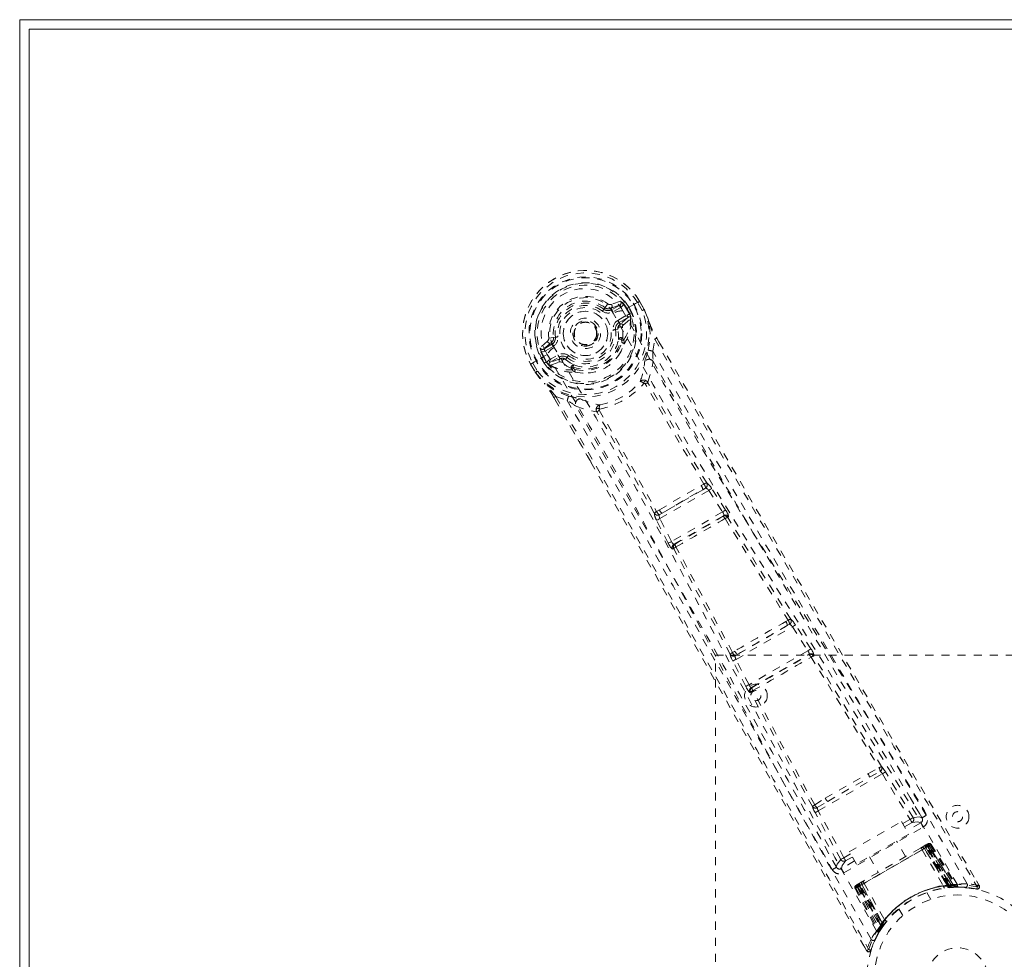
# Model space of a CAD drawing. Header units: inches. Extents: x 7.1 to 78.6, y 28.2 to 51.9.
# Tile 2 of 6: x 7.1 to 19.3, y 40.3 to 51.9. Entities that reach past the tile are written whole.
import ezdxf

# ---------------------------------------------------------------- set-up
doc = ezdxf.new("R2010")
doc.units = ezdxf.units.IN
doc.header["$MEASUREMENT"] = 0
doc.linetypes.add('SLD-Dashed', pattern=[0.075, 0.05, -0.025])
doc.linetypes.add('SLD-Solid', pattern=[0])

msp = doc.modelspace()

# ---------------------------------------------------------------- linework, layer by layer
at = {"color": 7, "linetype": 'SLD-Solid', "lineweight": 15}
for p, q in [((7.074, 28.199), (7.074, 51.949)), ((7.074, 51.949), (78.574, 51.949)), ((7.192, 51.831), (78.456, 51.831)), ((7.192, 28.317), (7.192, 51.831)), ((7.192, 51.831), (7.192, 28.317)), ((78.456, 51.831), (7.192, 51.831))]:
    msp.add_line(p, q, dxfattribs=at)
at = {"color": 7, "linetype": 'SLD-Dashed', "lineweight": 0}
for p, q in [((14.521, 48.46), (14.407, 48.421)), ((14.753, 48.459), (14.708, 48.432)), ((14.757, 48.461), (14.753, 48.459)), ((14.814, 48.359), (14.756, 48.461)), ((14.757, 48.461), (14.815, 48.36)), ((14.314, 48.362), (14.329, 48.381)), ((14.329, 48.381), (14.336, 48.376)), ((14.402, 48.373), (14.513, 48.414)), ((14.402, 48.373), (14.412, 48.356)), ((14.513, 48.414), (14.412, 48.356)), ((14.528, 48.388), (14.427, 48.33)), ((14.688, 48.42), (14.551, 48.341)), ((14.597, 48.365), (14.602, 48.368)), ((14.637, 48.297), (14.597, 48.365)), ((14.637, 48.308), (14.602, 48.368)), ((14.627, 48.383), (14.663, 48.321)), ((14.627, 48.383), (14.627, 48.383)), ((14.708, 48.432), (14.688, 48.42)), ((14.789, 48.345), (14.732, 48.444)), ((14.817, 48.356), (14.815, 48.36)), ((14.43, 48.315), (14.431, 48.313)), ((14.488, 48.224), (14.601, 48.289)), ((14.503, 48.198), (14.616, 48.263)), ((14.616, 48.263), (14.516, 48.176)), ((14.556, 48.166), (14.645, 48.241)), ((14.637, 48.308), (14.663, 48.321)), ((14.637, 48.307), (14.641, 48.288)), ((14.641, 48.288), (14.637, 48.297)), ((14.648, 48.256), (14.645, 48.241)), ((14.645, 48.241), (14.645, 48.241)), ((14.645, 48.241), (14.645, 48.241)), ((14.648, 48.256), (14.649, 48.262)), ((14.663, 48.321), (14.663, 48.321)), ((14.218, 48.148), (14.222, 48.141)), ((14.222, 48.141), (14.229, 48.127)), ((14.489, 48.113), (14.46, 48.11)), ((14.516, 48.176), (14.503, 48.198)), ((13.69, 48.012), (13.631, 48.005)), ((13.69, 48.012), (13.714, 48.015)), ((14.535, 47.974), (14.526, 47.99)), ((14.559, 47.981), (14.55, 47.997)), ((14.92, 47.841), (14.946, 47.989)), ((14.997, 47.958), (14.97, 48.004)), ((14.971, 48.006), (14.998, 47.959)), ((13.616, 47.965), (13.525, 47.885)), ((13.569, 47.869), (13.66, 47.945)), ((13.67, 47.927), (13.569, 47.869)), ((13.685, 47.901), (13.584, 47.843)), ((13.66, 47.945), (13.67, 47.927)), ((13.698, 47.889), (13.697, 47.891)), ((14.567, 47.953), (14.565, 47.932)), ((13.613, 47.8), (13.476, 47.72)), ((13.574, 47.693), (13.539, 47.754)), ((13.569, 47.772), (13.565, 47.769)), ((13.565, 47.769), (13.599, 47.709)), ((13.609, 47.703), (13.569, 47.772)), ((13.633, 47.73), (13.746, 47.795)), ((13.648, 47.704), (13.761, 47.769)), ((13.773, 47.748), (13.648, 47.704)), ((13.773, 47.748), (13.761, 47.769)), ((13.859, 47.763), (13.841, 47.74)), ((13.41, 47.683), (13.407, 47.681)), ((13.407, 47.682), (13.466, 47.581)), ((13.407, 47.681), (13.465, 47.58)), ((13.456, 47.709), (13.41, 47.683)), ((13.433, 47.694), (13.49, 47.595)), ((13.476, 47.72), (13.456, 47.709)), ((13.574, 47.693), (13.599, 47.709)), ((13.574, 47.693), (13.574, 47.693)), ((13.6, 47.708), (13.614, 47.695)), ((13.614, 47.695), (13.609, 47.703)), ((13.633, 47.675), (13.638, 47.673)), ((13.638, 47.673), (13.639, 47.673)), ((13.638, 47.673), (13.638, 47.673)), ((13.653, 47.669), (13.638, 47.673)), ((13.653, 47.669), (13.762, 47.708)), ((13.921, 47.613), (13.912, 47.629)), ((13.929, 47.646), (13.938, 47.63)), ((13.465, 47.58), (13.467, 47.577)), ((13.96, 47.583), (13.942, 47.592)), ((14.826, 47.437), (14.826, 47.438)), ((13.694, 47.268), (14.153, 46.466)), ((14.157, 46.468), (13.695, 47.268)), ((13.72, 47.282), (13.861, 47.23)), ((14.258, 47.11), (14.258, 47.11)), ((15.556, 46.196), (15.521, 46.177)), ((15.541, 46.126), (15.575, 46.146)), ((15.824, 45.874), (15.651, 46.141)), ((15.008, 45.767), (15.614, 46.116)), ((15.541, 46.126), (15.036, 45.835)), ((15.614, 46.116), (15.787, 45.85)), ((15.003, 45.877), (14.968, 45.857)), ((15.002, 45.815), (15.036, 45.835)), ((15.787, 45.85), (15.153, 45.484)), ((15.183, 45.45), (15.801, 45.806)), ((15.801, 45.806), (15.791, 45.795)), ((15.851, 45.781), (15.861, 45.792)), ((15.113, 45.464), (14.969, 45.747)), ((15.153, 45.484), (15.008, 45.767)), ((15.198, 45.453), (15.183, 45.45)), ((15.181, 45.394), (15.166, 45.391)), ((15.953, 44.023), (16.652, 44.427)), ((16.589, 44.442), (15.971, 44.085)), ((16.599, 44.507), (16.571, 44.491)), ((16.589, 44.442), (16.616, 44.458)), ((16.652, 44.427), (16.843, 44.13)), ((16.88, 44.154), (16.689, 44.451)), ((15.699, 44.074), (21.699, 44.074)), ((15.699, 36.074), (15.699, 44.074)), ((15.937, 44.125), (15.909, 44.109)), ((15.971, 44.085), (15.943, 44.069)), ((16.843, 44.13), (16.114, 43.709)), ((16.142, 43.673), (16.86, 44.088)), ((16.86, 44.088), (16.854, 44.081)), ((16.914, 44.066), (16.92, 44.073)), ((16.075, 43.689), (15.913, 44.003)), ((16.114, 43.709), (15.953, 44.023)), ((16.125, 43.614), (16.134, 43.615)), ((16.151, 43.675), (16.142, 43.673)), ((16.973, 42.146), (17.767, 42.605)), ((17.588, 42.607), (17.727, 42.68)), ((17.606, 42.562), (17.74, 42.636)), ((17.767, 42.605), (18.111, 42.04)), ((18.149, 42.063), (17.805, 42.628)), ((17.091, 42.264), (17.606, 42.562)), ((16.928, 42.219), (17.06, 42.303)), ((16.959, 42.186), (17.091, 42.264)), ((18.258, 42.063), (18.111, 42.31)), ((17.251, 41.545), (16.934, 42.125)), ((17.29, 41.566), (16.973, 42.146)), ((17.356, 41.64), (18.005, 42.015)), ((18.005, 42.015), (18.095, 41.859)), ((18.021, 41.988), (18.111, 42.04)), ((18.043, 41.949), (18.133, 42.001)), ((18.243, 41.999), (18.072, 41.9)), ((18.262, 42.053), (18.259, 42.061)), ((17.29, 41.379), (18.273, 41.946)), ((18.095, 41.859), (17.446, 41.484)), ((18.055, 41.579), (17.944, 41.772)), ((17.056, 41.701), (17.197, 41.45)), ((17.446, 41.484), (17.356, 41.64)), ((17.468, 41.207), (18.333, 41.706)), ((18.322, 41.7), (17.479, 41.213)), ((17.495, 41.222), (18.307, 41.691)), ((18.247, 41.69), (18.24, 41.686)), ((18.306, 41.724), (18.259, 41.697)), ((18.259, 41.697), (18.292, 41.716)), ((18.261, 41.664), (18.525, 41.215)), ((18.579, 41.212), (18.287, 41.68)), ((18.287, 41.68), (18.288, 41.68)), ((18.346, 41.714), (18.288, 41.68)), ((18.288, 41.68), (18.58, 41.212)), ((18.297, 41.719), (18.292, 41.716)), ((18.313, 41.728), (18.307, 41.725)), ((18.312, 41.694), (18.307, 41.691)), ((18.307, 41.691), (18.576, 41.224)), ((18.583, 41.225), (18.312, 41.694)), ((18.325, 41.735), (18.318, 41.731)), ((18.322, 41.7), (18.328, 41.703)), ((18.596, 41.226), (18.322, 41.7)), ((18.328, 41.703), (18.603, 41.227)), ((18.339, 41.71), (18.333, 41.706)), ((18.333, 41.706), (18.61, 41.227)), ((18.618, 41.228), (18.339, 41.71)), ((18.658, 41.213), (18.342, 41.715)), ((18.346, 41.714), (18.657, 41.216)), ((18.373, 41.729), (18.362, 41.723)), ((18.362, 41.723), (18.678, 41.216)), ((18.373, 41.729), (18.694, 41.216)), ((17.422, 41.525), (17.26, 41.431)), ((17.29, 41.566), (17.371, 41.613)), ((17.312, 41.527), (17.394, 41.574)), ((17.606, 41.577), (17.717, 41.384)), ((17.198, 41.448), (17.203, 41.442)), ((17.514, 41.266), (17.467, 41.239)), ((17.481, 41.247), (17.514, 41.266)), ((18.968, 41.221), (18.933, 41.279)), ((17.439, 41.19), (17.428, 41.184)), ((17.428, 41.184), (17.712, 40.649)), ((17.439, 41.19), (17.72, 40.662)), ((17.454, 41.232), (17.448, 41.228)), ((17.513, 41.233), (17.455, 41.199)), ((17.455, 41.199), (17.731, 40.681)), ((17.456, 41.204), (17.733, 40.678)), ((17.465, 41.238), (17.459, 41.235)), ((17.468, 41.207), (17.462, 41.203)), ((17.462, 41.203), (17.74, 40.721)), ((17.745, 40.728), (17.468, 41.207)), ((17.473, 41.21), (17.479, 41.213)), ((17.748, 40.733), (17.473, 41.21)), ((17.481, 41.247), (17.475, 41.244)), ((17.479, 41.213), (17.753, 40.739)), ((17.495, 41.222), (17.489, 41.219)), ((17.489, 41.219), (17.76, 40.75)), ((17.764, 40.755), (17.495, 41.222)), ((17.513, 41.233), (17.514, 41.233)), ((17.772, 40.746), (17.513, 41.233)), ((17.514, 41.233), (17.773, 40.747)), ((17.54, 41.248), (17.797, 40.795)), ((18.367, 41.049), (18.318, 41.133)), ((18.576, 41.224), (18.583, 41.225)), ((18.576, 41.224), (18.579, 41.195)), ((18.58, 41.212), (18.579, 41.212)), ((18.586, 41.196), (18.579, 41.195)), ((18.58, 41.212), (18.657, 41.216)), ((18.583, 41.225), (18.586, 41.196)), ((18.603, 41.227), (18.596, 41.226)), ((18.596, 41.226), (18.598, 41.197)), ((18.603, 41.227), (18.606, 41.198)), ((18.607, 41.198), (18.608, 41.198)), ((18.608, 41.198), (18.624, 41.199)), ((18.61, 41.227), (18.618, 41.228)), ((18.61, 41.227), (18.612, 41.198)), ((18.62, 41.199), (18.612, 41.198)), ((18.618, 41.228), (18.62, 41.199)), ((18.65, 41.201), (18.62, 41.199)), ((18.643, 41.2), (18.683, 41.202)), ((18.678, 41.216), (18.694, 41.216)), ((18.696, 41.203), (18.712, 41.203)), ((18.704, 41.202), (18.719, 41.202)), ((18.882, 41.187), (18.936, 41.178)), ((18.942, 41.206), (18.936, 41.176)), ((17.972, 40.933), (18.02, 40.849)), ((17.712, 40.649), (17.72, 40.662)), ((17.73, 40.652), (17.771, 40.715)), ((17.731, 40.681), (17.772, 40.746)), ((17.74, 40.721), (17.745, 40.728)), ((17.764, 40.704), (17.74, 40.721)), ((17.768, 40.711), (17.745, 40.728)), ((17.753, 40.739), (17.748, 40.733)), ((17.772, 40.716), (17.748, 40.733)), ((17.776, 40.723), (17.753, 40.739)), ((17.764, 40.704), (17.758, 40.696)), ((17.76, 40.75), (17.764, 40.755)), ((17.783, 40.733), (17.76, 40.75)), ((17.787, 40.738), (17.764, 40.755)), ((17.768, 40.711), (17.764, 40.704)), ((17.767, 40.709), (17.772, 40.716)), ((17.771, 40.716), (17.776, 40.722)), ((17.771, 40.715), (17.771, 40.716)), ((17.773, 40.747), (17.772, 40.746)), ((17.787, 40.738), (17.783, 40.733)), ((17.712, 40.62), (17.72, 40.633)), ((17.538, 40.473), (17.571, 40.415)), ((17.538, 40.473), (17.571, 40.415)), ((17.541, 40.471), (17.572, 40.415)), ((17.571, 40.415), (17.597, 40.429)), ((17.624, 40.421), (17.643, 40.471))]:
    msp.add_line(p, q, dxfattribs=at)
at = {"color": 7, "linetype": 'SLD-Dashed', "lineweight": 0, "flags": 128}
for points in [[(13.697, 47.891), (13.663, 47.96), (13.646, 48.036), (13.646, 48.115), (13.662, 48.194), (13.694, 48.269), (13.74, 48.337), (13.798, 48.396), (13.866, 48.444), (13.942, 48.479), (14.022, 48.5), (14.104, 48.506), (14.185, 48.496), (14.261, 48.471), (14.329, 48.431), (14.387, 48.378), (14.43, 48.315)], [(14.732, 48.444), (14.738, 48.447), (14.743, 48.451), (14.748, 48.454), (14.752, 48.456), (14.755, 48.458), (14.757, 48.46), (14.757, 48.461), (14.757, 48.461)], [(14.296, 48.338), (14.299, 48.342), (14.303, 48.347), (14.306, 48.351), (14.309, 48.355), (14.311, 48.358), (14.313, 48.36), (14.314, 48.361), (14.314, 48.362)], [(14.427, 48.33), (14.425, 48.335), (14.422, 48.339), (14.419, 48.344), (14.417, 48.348), (14.415, 48.351), (14.414, 48.353), (14.413, 48.355), (14.412, 48.356)], [(14.528, 48.388), (14.525, 48.393), (14.523, 48.398), (14.52, 48.402), (14.518, 48.406), (14.516, 48.409), (14.515, 48.412), (14.514, 48.413), (14.513, 48.414)], [(14.557, 48.425), (14.546, 48.403), (14.528, 48.388)], [(18.818, 41.243), (18.288, 42.146), (17.749, 43.041), (17.202, 43.929), (16.653, 44.81), (16.106, 45.689), (15.57, 46.568), (15.05, 47.451), (14.551, 48.341)], [(14.602, 48.368), (14.605, 48.37), (14.611, 48.373), (14.618, 48.378), (14.627, 48.383)], [(14.815, 48.36), (14.815, 48.36), (14.814, 48.359), (14.812, 48.358), (14.809, 48.356), (14.805, 48.354), (14.8, 48.351), (14.795, 48.348), (14.789, 48.345)], [(14.817, 48.356), (14.816, 48.356), (14.814, 48.355), (14.812, 48.354), (14.808, 48.353), (14.804, 48.351), (14.8, 48.349), (14.795, 48.347), (14.789, 48.345)], [(14.815, 48.36), (14.853, 48.269), (14.877, 48.195)], [(14.881, 48.185), (14.856, 48.262), (14.817, 48.356)], [(18.696, 41.236), (18.166, 42.137), (17.626, 43.03), (17.079, 43.914), (16.528, 44.792), (15.981, 45.667), (15.445, 46.543), (14.927, 47.424), (14.431, 48.312)], [(14.488, 48.224), (14.491, 48.219), (14.494, 48.214), (14.497, 48.21), (14.499, 48.206), (14.501, 48.203), (14.502, 48.2), (14.503, 48.199), (14.503, 48.198)], [(14.601, 48.289), (14.618, 48.296), (14.637, 48.297)], [(14.616, 48.263), (14.616, 48.264), (14.615, 48.265), (14.613, 48.268), (14.611, 48.271), (14.609, 48.275), (14.607, 48.279), (14.604, 48.284), (14.601, 48.289)], [(14.637, 48.308), (14.637, 48.307), (14.637, 48.307)], [(14.43, 48.106), (14.436, 48.107), (14.441, 48.107), (14.446, 48.108), (14.451, 48.109), (14.454, 48.109), (14.457, 48.109), (14.459, 48.11), (14.46, 48.11)], [(14.495, 47.987), (14.497, 48.045), (14.489, 48.113)], [(14.544, 48.133), (14.547, 48.154), (14.556, 48.166)], [(14.55, 47.997), (14.552, 48.059), (14.544, 48.133)], [(14.864, 47.854), (14.889, 48.012), (14.881, 48.185)], [(14.881, 48.185), (14.88, 48.19), (14.877, 48.195)], [(13.66, 47.945), (13.685, 47.975), (13.69, 47.994)], [(13.69, 47.994), (13.69, 48.003), (13.69, 48.012)], [(13.743, 48.019), (13.738, 48.018), (13.732, 48.017), (13.727, 48.017), (13.723, 48.016), (13.719, 48.016), (13.716, 48.015), (13.714, 48.015), (13.714, 48.015)], [(14.946, 47.989), (14.951, 47.992), (14.956, 47.995), (14.961, 47.998), (14.965, 48.001), (14.969, 48.003), (14.971, 48.005), (14.971, 48.006), (14.971, 48.006)], [(14.946, 47.989), (15.679, 46.722), (16.424, 45.451), (17.16, 44.204), (17.286, 43.992), (17.418, 43.77), (17.528, 43.585), (17.645, 43.388), (17.773, 43.173), (17.911, 42.939), (18.023, 42.752), (18.157, 42.526), (18.322, 42.248), (18.43, 42.067), (18.562, 41.845), (18.696, 41.62), (18.823, 41.407), (18.942, 41.206)], [(13.569, 47.869), (13.569, 47.868), (13.57, 47.866), (13.572, 47.864), (13.573, 47.861), (13.576, 47.857), (13.578, 47.852), (13.581, 47.848), (13.584, 47.843)], [(13.685, 47.901), (13.682, 47.906), (13.679, 47.911), (13.677, 47.915), (13.674, 47.919), (13.673, 47.922), (13.671, 47.925), (13.67, 47.926), (13.67, 47.927)], [(17.693, 40.658), (17.179, 41.567), (16.676, 42.481), (16.184, 43.397), (15.698, 44.312), (15.214, 45.224), (14.723, 46.126), (14.219, 47.015), (13.698, 47.889)], [(14.495, 47.79), (14.53, 47.844), (14.565, 47.932)], [(14.998, 47.959), (16.29, 45.738), (17.626, 43.478), (18.968, 41.221)], [(13.584, 47.843), (13.562, 47.835), (13.538, 47.836)], [(13.609, 47.703), (13.619, 47.719), (13.633, 47.73)], [(17.627, 40.555), (17.11, 41.466), (16.604, 42.38), (16.109, 43.297), (15.62, 44.214), (15.133, 45.126), (14.64, 46.031), (14.134, 46.923), (13.614, 47.8)], [(13.633, 47.73), (13.636, 47.725), (13.639, 47.72), (13.641, 47.716), (13.644, 47.712), (13.646, 47.709), (13.647, 47.706), (13.648, 47.705), (13.648, 47.704)], [(13.746, 47.795), (13.749, 47.79), (13.751, 47.785), (13.754, 47.781), (13.756, 47.777), (13.758, 47.774), (13.76, 47.771), (13.76, 47.77), (13.761, 47.769)], [(13.841, 47.74), (13.897, 47.698), (13.947, 47.671)], [(13.877, 47.787), (13.874, 47.782), (13.871, 47.778), (13.867, 47.774), (13.865, 47.77), (13.862, 47.767), (13.861, 47.765), (13.86, 47.764), (13.859, 47.763)], [(14.821, 47.71), (14.822, 47.718), (14.826, 47.73)], [(18.311, 42.091), (18.242, 42.208), (18.154, 42.356), (18.047, 42.535), (17.921, 42.746), (17.794, 42.96), (17.682, 43.148), (17.603, 43.281), (17.533, 43.399), (17.471, 43.503), (17.391, 43.637), (17.308, 43.777), (17.228, 43.911), (16.813, 44.611), (16.396, 45.315), (15.903, 46.153), (15.404, 47.008), (14.92, 47.841)], [(13.407, 47.681), (13.406, 47.681), (13.408, 47.681), (13.41, 47.682), (13.413, 47.684), (13.417, 47.686), (13.422, 47.688), (13.428, 47.691), (13.433, 47.694)], [(13.6, 47.708), (13.599, 47.709), (13.599, 47.709)], [(13.797, 47.702), (13.777, 47.71), (13.762, 47.708)], [(13.912, 47.629), (13.857, 47.658), (13.797, 47.702)], [(14.858, 47.457), (14.901, 47.584), (14.926, 47.714)], [(13.49, 47.595), (13.485, 47.592), (13.48, 47.589), (13.475, 47.586), (13.471, 47.584), (13.468, 47.582), (13.465, 47.581), (13.465, 47.58), (13.465, 47.58)], [(13.465, 47.58), (13.524, 47.503), (13.577, 47.444)], [(13.467, 47.577), (13.468, 47.577), (13.469, 47.578), (13.472, 47.58), (13.475, 47.583), (13.478, 47.585), (13.482, 47.588), (13.486, 47.592), (13.49, 47.595)], [(13.467, 47.577), (13.522, 47.505), (13.584, 47.436)], [(13.96, 47.583), (14.054, 47.57), (14.118, 47.573)], [(13.577, 47.444), (13.579, 47.44), (13.584, 47.436)], [(13.878, 47.285), (13.729, 47.342), (13.584, 47.436)], [(14.858, 47.457), (14.851, 47.465), (14.843, 47.47), (14.835, 47.473), (14.826, 47.472), (14.819, 47.468), (14.814, 47.461), (14.811, 47.452), (14.811, 47.442)], [(15.556, 46.196), (15.186, 46.815), (14.826, 47.437)], [(15.59, 46.209), (15.221, 46.827), (14.86, 47.449)], [(13.694, 47.268), (13.694, 47.268), (13.695, 47.268), (13.697, 47.269), (13.7, 47.271), (13.705, 47.273), (13.71, 47.276), (13.715, 47.279), (13.72, 47.282)], [(13.72, 47.282), (14.452, 46.012), (15.18, 44.732), (15.891, 43.472), (15.999, 43.279), (16.112, 43.079), (16.211, 42.901), (16.309, 42.728), (16.414, 42.54), (16.487, 42.409), (16.564, 42.272), (16.641, 42.136), (16.698, 42.034), (16.766, 41.911), (16.846, 41.77), (17.008, 41.48), (17.108, 41.302), (17.232, 41.08), (17.36, 40.851), (17.482, 40.635), (17.597, 40.429)], [(14.005, 47.256), (14.017, 47.253), (14.025, 47.25)], [(13.861, 47.23), (14.121, 46.779), (14.386, 46.317), (14.657, 45.843), (14.911, 45.395), (15.172, 44.934), (15.443, 44.454), (15.683, 44.027), (15.81, 43.803), (15.943, 43.565), (16.084, 43.314), (16.233, 43.048), (16.368, 42.808), (16.485, 42.598), (16.579, 42.431), (16.684, 42.244), (16.801, 42.033), (16.912, 41.837), (17.006, 41.669), (17.084, 41.529), (17.146, 41.418)], [(13.969, 47.161), (14.094, 47.118), (14.225, 47.092)], [(14.261, 47.125), (14.253, 47.13), (14.244, 47.132), (14.235, 47.131), (14.228, 47.126), (14.223, 47.12), (14.221, 47.111), (14.222, 47.102), (14.225, 47.092)], [(14.94, 45.834), (14.589, 46.463), (14.231, 47.085)], [(14.258, 47.11), (14.617, 46.487), (14.968, 45.857)], [(14.153, 46.466), (14.998, 44.992), (16.287, 42.705), (17.538, 40.473)], [(15.003, 45.877), (15.261, 46.028), (15.521, 46.177)], [(15.614, 46.116), (15.626, 46.125), (15.638, 46.132), (15.647, 46.138), (15.651, 46.141)], [(15.036, 45.835), (15.288, 45.982), (15.541, 46.126)], [(15.002, 45.815), (15.002, 45.814), (15.001, 45.812), (15, 45.808), (15, 45.797), (15.003, 45.782), (15.008, 45.767)], [(15.787, 45.85), (15.799, 45.858), (15.811, 45.865), (15.82, 45.871), (15.824, 45.874)], [(15.787, 45.85), (15.791, 45.843), (15.796, 45.835), (15.799, 45.829), (15.801, 45.822), (15.803, 45.812), (15.801, 45.806)], [(16.631, 44.521), (16.239, 45.151), (15.851, 45.781)], [(14.969, 45.747), (14.973, 45.749), (14.983, 45.754), (14.995, 45.76), (15.008, 45.767)], [(15.817, 45.768), (16.206, 45.138), (16.599, 44.507)], [(15.113, 45.464), (15.118, 45.466), (15.127, 45.471), (15.14, 45.477), (15.153, 45.484)], [(15.183, 45.45), (15.177, 45.451), (15.169, 45.457), (15.165, 45.463), (15.161, 45.469), (15.157, 45.476), (15.153, 45.484)], [(15.909, 44.109), (15.56, 44.764), (15.209, 45.417)], [(15.881, 44.088), (15.532, 44.742), (15.181, 45.394)], [(16.652, 44.427), (16.665, 44.435), (16.677, 44.443), (16.685, 44.448), (16.689, 44.451)], [(16.689, 44.451), (16.671, 44.477), (16.67, 44.479)], [(16.843, 44.13), (16.856, 44.138), (16.868, 44.146), (16.876, 44.151), (16.88, 44.154)], [(17.757, 42.695), (17.337, 43.383), (16.914, 44.066)], [(15.913, 44.003), (15.899, 44.032), (15.898, 44.034)], [(15.913, 44.003), (15.917, 44.005), (15.926, 44.01), (15.939, 44.016), (15.953, 44.023)], [(16.883, 44.052), (17.306, 43.368), (17.727, 42.68)], [(16.075, 43.689), (16.079, 43.691), (16.088, 43.696), (16.101, 43.702), (16.114, 43.709)], [(16.9, 42.2), (16.514, 42.908), (16.134, 43.615)], [(16.928, 42.219), (16.542, 42.927), (16.162, 43.636)], [(17.06, 42.303), (17.324, 42.455), (17.588, 42.607)], [(17.767, 42.605), (17.78, 42.613), (17.792, 42.62), (17.801, 42.626), (17.805, 42.628)], [(17.091, 42.264), (17.348, 42.413), (17.606, 42.562)], [(16.934, 42.125), (16.938, 42.127), (16.947, 42.132), (16.959, 42.139), (16.973, 42.146)], [(18.111, 42.04), (18.125, 42.048), (18.137, 42.056), (18.145, 42.061), (18.149, 42.063)], [(18.133, 42.001), (18.133, 42.002), (18.131, 42.005), (18.129, 42.008), (18.127, 42.013), (18.123, 42.019), (18.119, 42.026), (18.115, 42.033), (18.111, 42.04)], [(18.133, 42.001), (18.208, 42.011), (18.243, 41.999)], [(18.259, 42.061), (18.224, 42.073), (18.149, 42.063)], [(18.273, 41.946), (18.262, 41.966), (18.252, 41.983), (18.246, 41.994), (18.243, 41.999)], [(18.24, 41.686), (18.064, 41.584), (17.886, 41.481), (17.708, 41.379), (17.532, 41.277)], [(18.261, 41.664), (18.082, 41.561), (17.901, 41.456), (17.719, 41.352), (17.54, 41.248)], [(18.287, 41.68), (18.284, 41.678), (18.279, 41.675), (18.271, 41.67), (18.261, 41.664)], [(18.306, 41.724), (18.306, 41.724), (18.304, 41.723)], [(18.312, 41.694), (18.319, 41.698), (18.326, 41.702), (18.332, 41.705), (18.337, 41.708), (18.341, 41.711), (18.344, 41.712), (18.346, 41.713), (18.346, 41.714)], [(18.321, 41.733), (18.321, 41.732), (18.319, 41.731), (18.316, 41.73), (18.313, 41.728)], [(18.362, 41.723), (18.359, 41.721), (18.351, 41.717), (18.341, 41.71), (18.328, 41.703)], [(18.339, 41.71), (18.353, 41.717), (18.364, 41.724), (18.371, 41.728), (18.373, 41.729)], [(18.346, 41.713), (18.342, 41.719), (18.34, 41.72)], [(17.251, 41.544), (17.205, 41.485), (17.198, 41.448)], [(17.251, 41.545), (17.255, 41.547), (17.264, 41.552), (17.276, 41.558), (17.29, 41.566)], [(17.26, 41.431), (17.267, 41.468), (17.312, 41.527)], [(17.312, 41.527), (17.312, 41.528), (17.31, 41.531), (17.308, 41.534), (17.306, 41.539), (17.302, 41.545), (17.298, 41.552), (17.294, 41.559), (17.29, 41.566)], [(17.26, 41.431), (17.262, 41.426), (17.269, 41.415), (17.279, 41.398), (17.29, 41.379)], [(17.532, 41.277), (17.53, 41.276), (17.528, 41.275), (17.526, 41.274), (17.525, 41.273)], [(17.428, 41.184), (17.43, 41.185), (17.438, 41.189), (17.449, 41.195), (17.462, 41.203)], [(17.473, 41.21), (17.461, 41.202), (17.45, 41.196), (17.442, 41.192), (17.439, 41.19)], [(17.459, 41.235), (17.456, 41.233), (17.454, 41.232), (17.452, 41.231), (17.451, 41.23)], [(17.455, 41.199), (17.455, 41.199), (17.457, 41.2), (17.46, 41.202), (17.464, 41.205), (17.47, 41.208), (17.476, 41.211), (17.482, 41.215), (17.489, 41.219)], [(17.54, 41.248), (17.531, 41.243), (17.523, 41.238), (17.517, 41.235), (17.514, 41.233)], [(18.662, 41.21), (18.658, 41.214), (18.657, 41.216)], [(18.684, 41.201), (18.73, 41.201), (18.788, 41.198)], [(18.708, 41.204), (18.697, 41.21), (18.687, 41.22)], [(18.936, 41.18), (18.944, 41.18), (18.952, 41.182), (18.96, 41.185), (18.966, 41.191), (18.97, 41.197), (18.972, 41.204), (18.971, 41.212), (18.969, 41.219)], [(18.968, 41.221), (18.967, 41.221), (18.966, 41.22), (18.96, 41.216), (18.952, 41.212), (18.947, 41.209), (18.942, 41.206)], [(17.681, 40.558), (17.707, 40.61), (17.733, 40.655)], [(17.573, 40.416), (17.579, 40.41), (17.586, 40.406), (17.593, 40.402), (17.601, 40.401), (17.609, 40.402), (17.615, 40.406), (17.621, 40.411), (17.624, 40.418)], [(17.625, 40.42), (17.64, 40.461), (17.643, 40.471)]]:
    msp.add_lwpolyline(points, dxfattribs=at)
at = {"color": 7, "linetype": 'SLD-Dashed', "lineweight": 0}
for centre, radius in [((14.087, 48.062), 0.7), ((14.087, 48.062), 0.69), ((14.087, 48.062), 0.623), ((14.087, 48.062), 0.32), ((14.087, 48.062), 0.275), ((14.087, 48.062), 0.188), ((14.087, 48.062), 0.157), ((14.087, 48.062), 0.142), ((14.087, 48.062), 0.14), ((14.087, 48.062), 0.138), ((16.199, 43.574), 0.141), ((16.199, 43.574), 0.0625), ((18.699, 42.074), 0.141), ((18.699, 42.074), 0.0625), ((18.699, 40.074), 1.125), ((18.699, 40.074), 1.03), ((18.699, 40.074), 0.375)]:
    msp.add_circle(centre, radius, dxfattribs=at)
for centre, radius, start, end in [((14.087, 48.062), 0.78, 30.7166, 209.2834), ((14.087, 48.062), 0.78, 30, 209.3038), ((14.087, 48.062), 0.75, 30.5685, 209.4316), ((14.087, 48.062), 0.629, 30.6527, 209.3473), ((14.087, 48.062), 0.599, 30.6527, 209.3473), ((14.079, 48.076), 0.541, 29.3502, 210.6498), ((14.087, 48.062), 0.459, 52.774, 187.226), ((14.087, 48.062), 0.4, 52.774, 187.226), ((14.499, 48.44), 0.0299, 298.0462, 42.1104), ((14.394, 48.299), 0.206, 37.6575, 51.6623), ((14.087, 48.062), 0.787, 218.0937, 21.9063), ((14.087, 48.062), 0.758, 218.0936, 21.9064), ((14.087, 48.062), 0.376, 52.774, 187.226), ((14.087, 48.062), 0.346, 52.7741, 187.226), ((14.087, 48.062), 0.275, 0.0001, 179.9999), ((14.368, 48.433), 0.119, 232.7735, 300), ((14.368, 48.433), 0.089, 232.774, 300), ((15.527, 47.508), 1.483, 141.6286, 143.9214), ((14.372, 48.438), 0.0715, 239.6394, 295.1994), ((14.392, 48.464), 0.0454, 232.4822, 288.6933), ((14.387, 48.399), 0.0301, 301.4207, 47.6541), ((14.543, 48.108), 0.233, 88.0382, 118.5934), ((14.087, 48.062), 0.593, 30.6711, 37.6091), ((14.087, 48.062), 0.632, 215.8273, 24.1728), ((14.087, 48.062), 0.602, 216.0327, 23.9673), ((14.548, 48.121), 0.119, 120.0013, 187.2238), ((14.204, 48.243), 0.441, 323.5943, 359.7426), ((14.159, 48.209), 0.492, 325.7083, 5.4799), ((14.632, 48.237), 0.0306, 55.4214, 120.9298), ((14.535, 48.243), 0.116, 9.6223, 23.1171), ((14.087, 48.062), 0.376, 232.774, 7.226), ((14.087, 48.062), 0.346, 232.7739, 7.2261), ((14.548, 48.121), 0.089, 120, 187.226), ((14.553, 48.123), 0.0649, 124.9208, 188.6838), ((14.52, 48.113), 0.031, 40.1806, 178.347), ((14.53, 48.15), 0.0299, 31.1724, 118.9533), ((15.984, 48.625), 1.187, 201.2124, 211.4274), ((18.297, 49.213), 3.567, 196.7466, 200.0567), ((13.586, 47.999), 0.0454, 311.2637, 7.5621), ((13.625, 48.004), 0.089, 300, 7.226), ((13.625, 48.004), 0.119, 299.9995, 7.2273), ((14.087, 48.062), 0.275, 180.0002, 359.9998), ((14.081, 48.073), 0.453, 250.4508, 349.5491), ((14.09, 48.057), 0.411, 249.7063, 350.2936), ((14.525, 47.98), 0.0305, 35.7207, 165.4468), ((14.514, 47.958), 0.0347, 69.3936, 122.7379), ((14.551, 47.951), 0.0459, 91.1408, 121.6869), ((14.56, 47.935), 0.046, 91.1973, 121.6997), ((14.506, 47.959), 0.033, 341.6238, 28.1186), ((14.522, 47.956), 0.0448, 356.2257, 34.9289), ((13.553, 47.894), 0.0299, 197.8919, 301.9526), ((13.729, 47.915), 0.206, 188.3491, 202.3318), ((13.81, 47.698), 0.221, 120.3093, 152.5201), ((13.645, 47.971), 0.0301, 192.3472, 298.5799), ((14.067, 48.097), 0.494, 257.4884, 342.5116), ((14.087, 48.062), 0.156, 275.2931, 320.0155), ((14.533, 47.909), 0.0396, 35.1743, 82.8788), ((12.732, 48.446), 2.213, 341.1319, 344.4911), ((14.791, 47.399), 0.461, 73.6628, 80.8254), ((14.087, 48.062), 0.593, 202.3909, 209.3289), ((13.031, 48.688), 1.062, 298.5488, 300.147), ((13.805, 47.692), 0.119, 52.7735, 120.0004), ((13.789, 47.722), 0.0299, 121.0996, 208.7745), ((13.805, 47.692), 0.089, 52.774, 120), ((13.801, 47.689), 0.0649, 51.3176, 115.0782), ((13.827, 47.712), 0.031, 61.5697, 199.9032), ((14.097, 48.045), 0.473, 272.6144, 327.3858), ((14.874, 47.681), 0.0608, 32.5707, 152.0029), ((20.3, 47.998), 5.382, 181.6705, 183.0293), ((13.685, 47.744), 0.0865, 214.582, 232.6758), ((13.663, 47.677), 0.0306, 119.0799, 184.5638), ((13.926, 48.081), 0.499, 234.8892, 273.9929), ((13.872, 48.051), 0.441, 240.2268, 276.4273), ((13.939, 47.641), 0.0305, 74.5483, 204.2854), ((13.951, 47.605), 0.0459, 118.313, 148.8623), ((13.96, 47.589), 0.0459, 118.28, 148.8211), ((13.962, 47.632), 0.0449, 205.0854, 243.9412), ((13.963, 47.64), 0.0348, 117.2686, 170.5987), ((13.967, 47.647), 0.033, 211.8816, 258.3791), ((13.996, 47.599), 0.0396, 157.1224, 204.8254), ((13.931, 47.787), 0.893, 338.8541, 355.0095), ((446.843, 298.603), 499.498, 210.15117, 210.90397), ((13.49, 47.595), 0.03, 210.0028, 215.051), ((14.808, 47.423), 0.0608, 34.0449, 136.2248), ((12.652, 46.701), 1.187, 28.5705, 38.7913), ((10.982, 44.989), 3.571, 39.9447, 43.2509), ((14.08, 48.074), 0.966, 280.8186, 319.1819), ((14.118, 48.008), 0.844, 280.0602, 319.9395), ((14.758, 47.392), 0.0738, 43.2375, 85.0254), ((14.815, 47.43), 0.0128, 36.6429, 107.6611), ((14.864, 47.378), 0.0708, 92.7123, 122.7193), ((14.872, 47.456), 0.0134, 176.1062, 213.2704), ((14.309, 47.121), 0.461, 159.1756, 166.3332), ((14.432, 49.428), 2.213, 255.5086, 258.8672), ((14.023, 47.19), 0.0608, 88.0004, 207.4278), ((14.403, 48.059), 0.893, 244.9883, 261.148), ((11.048, 42.668), 5.36, 56.9681, 58.3326), ((-419.276, -201.451), 499.509, 29.09605, 29.84883), ((14.28, 47.118), 0.0608, 103.7753, 205.9546), ((14.27, 47.115), 0.0128, 132.3486, 203.3562), ((14.332, 47.146), 0.0738, 154.9739, 196.7654), ((14.219, 47.08), 0.0133, 26.804, 63.9356), ((14.291, 47.047), 0.0709, 117.2851, 147.2777), ((15.441, 46.115), 0.101, 6.5257, 37.7647), ((15.597, 46.136), 0.073, 95.7486, 124.5941), ((15.472, 46.135), 0.104, 5.9718, 36.139), ((15.551, 46.185), 0.0457, 301.8577, 31.7257), ((15.563, 46.09), 0.0575, 27.8251, 77.5856), ((15.49, 46.058), 0.181, 27.2162, 56.4687), ((15, 45.79), 0.0735, 115.5117, 144.1468), ((15.121, 45.845), 0.181, 183.5379, 212.7735), ((14.981, 45.855), 0.0457, 208.2709, 298.1463), ((15.063, 45.899), 0.104, 203.8627, 234.0269), ((15.096, 45.915), 0.101, 202.2339, 233.476), ((-0.807, 73.859), 32.605, 299.3982, 300.6017), ((15.813, 45.756), 0.0451, 33.3924, 119.1029), ((15.764, 45.744), 0.0578, 24.2248, 62.3431), ((15.823, 45.767), 0.0451, 33.2302, 119.1377), ((15.86, 45.706), 0.0751, 97.0789, 124.8873), ((15.699, 45.768), 0.163, 8.1296, 40.2182), ((-3.174, 77.959), 37.375, 299.4617, 300.5381), ((15.267, 45.519), 0.163, 199.7777, 231.8725), ((15.206, 45.411), 0.0451, 120.8591, 206.7751), ((15.221, 45.414), 0.0451, 120.8919, 206.6112), ((15.241, 45.349), 0.0749, 115.0939, 142.9498), ((15.255, 45.45), 0.0574, 177.4975, 215.926), ((32.642, 15.924), 32.778, 119.3604, 120.6396), ((32.961, 15.371), 33.364, 119.3872, 120.6129), ((16.507, 44.44), 0.0814, 1.3005, 38.7606), ((16.648, 44.439), 0.0837, 101.122, 125.208), ((16.53, 44.455), 0.0867, 1.6214, 36.5783), ((16.593, 44.497), 0.0456, 301.2544, 31.8236), ((16.592, 44.394), 0.068, 28.3673, 68.901), ((16.553, 44.41), 0.136, 30.7156, 54.7151), ((15.945, 44.032), 0.0843, 114.8665, 138.8025), ((16.017, 44.1), 0.136, 185.334, 209.2503), ((15.921, 44.109), 0.0448, 207.9312, 252.9099), ((15.922, 44.106), 0.0424, 250.4474, 300.4157), ((15.989, 44.143), 0.0869, 203.4596, 238.3397), ((16.013, 44.155), 0.0814, 201.2421, 238.6919), ((16.011, 44.059), 0.068, 171.1122, 211.6233), ((0.098, 72.292), 32.813, 299.2908, 300.7092), ((16.803, 44.089), 0.0564, 358.246, 45.7314), ((16.877, 44.041), 0.0451, 32.9858, 119.3809), ((16.832, 44.03), 0.055, 23.1605, 66.3307), ((16.882, 44.048), 0.0451, 32.9186, 119.4066), ((16.717, 44.024), 0.209, 13.5103, 38.4094), ((16.935, 43.977), 0.091, 103.0025, 124.8383), ((-1.8, 75.579), 36.647, 299.3488, 300.651), ((16.169, 43.723), 0.0563, 194.2637, 241.7584), ((16.269, 43.765), 0.209, 201.5817, 226.4969), ((16.165, 43.635), 0.0451, 120.5923, 207.082), ((16.174, 43.636), 0.0451, 120.6228, 207.0084), ((16.2, 43.553), 0.0908, 115.1465, 137.0239), ((16.205, 43.668), 0.0546, 173.5153, 216.992), ((17.518, 42.553), 0.0888, 5.6059, 37.6397), ((17.804, 42.562), 0.141, 109.4666, 123.0609), ((17.63, 42.628), 0.11, 4.2173, 28.3385), ((17.716, 42.675), 0.0456, 301.7541, 25.8299), ((17.676, 42.553), 0.105, 29.635, 52.472), ((17.458, 42.427), 0.401, 30.0764, 41.837), ((17.142, 42.336), 0.0889, 202.373, 234.3877), ((16.991, 42.095), 0.139, 116.8571, 130.6232), ((16.938, 42.226), 0.0456, 214.1715, 298.248), ((17.282, 42.325), 0.402, 198.1522, 209.917), ((17.022, 42.277), 0.111, 211.7872, 235.6588), ((17.064, 42.199), 0.105, 187.5283, 210.3693), ((18.111, 42.04), 0.0451, 300.4306, 30.8967), ((18.223, 42.036), 0.0423, 298.0383, 23.4284), ((17.483, 43.454), 1.595, 299.1315, 301.2869), ((18.221, 42.037), 0.105, 300.0056, 30.738), ((18.348, 41.713), 0.03, 31.9946, 119.9955), ((18.227, 41.653), 0.0354, 19.2818, 69.1984), ((18.262, 41.664), 0.0299, 31.795, 119.8137), ((18.262, 41.664), 0.0299, 31.7988, 119.8115), ((17.918, 41.475), 0.444, 29.0771, 32.811), ((17.924, 41.478), 0.444, 29.0864, 32.8218), ((18.321, 41.698), 0.03, 31.933, 119.9374), ((17.951, 41.494), 0.425, 29.0387, 32.9444), ((18.393, 41.58), 0.166, 109.601, 118.3387), ((17.817, 41.415), 0.586, 29.3937, 32.0333), ((17.972, 41.506), 0.413, 29.0159, 33.031), ((18.336, 41.707), 0.03, 31.9681, 119.9711), ((18.343, 41.661), 0.0742, 65.9479, 103.2616), ((17.29, 41.566), 0.0451, 209.0378, 299.5679), ((16.377, 42.821), 1.6, 298.7166, 300.8657), ((17.237, 41.47), 0.105, 209.2628, 299.9951), ((17.237, 41.467), 0.0423, 216.5697, 301.9615), ((17.54, 41.247), 0.0299, 120.184, 208.2036), ((17.54, 41.247), 0.0299, 120.1925, 208.2013), ((17.569, 41.272), 0.0369, 171.8625, 219.6635), ((17.454, 41.198), 0.03, 120.0067, 208.0019), ((17.502, 41.176), 0.0742, 136.737, 174.0505), ((17.466, 41.204), 0.03, 120.0282, 208.0322), ((17.546, 41.094), 0.164, 121.7041, 130.6219), ((17.482, 41.213), 0.03, 120.0602, 208.0734), ((17.489, 41.211), 0.0356, 112.0751, 200.29), ((17.821, 41.419), 0.412, 206.9637, 210.9878), ((17.976, 41.507), 0.584, 207.9576, 210.609), ((17.845, 41.432), 0.427, 207.0631, 210.9529), ((17.874, 41.449), 0.448, 207.1928, 210.8975), ((17.875, 41.45), 0.443, 207.1721, 210.9181), ((18.699, 40.074), 1.158, 77.8706, 162.1288), ((18.714, 40.047), 1.19, 90.8885, 149.1115), ((18.699, 40.074), 1.128, 90.4891, 149.5109), ((18.698, 40.075), 1.155, 94.3785, 145.6215), ((18.698, 40.075), 1.155, 95.0796, 144.9203), ((18.698, 40.075), 1.155, 96.0603, 143.9398), ((18.68, 40.106), 1.12, 97.9469, 142.0531), ((18.56, 41.214), 0.0345, 178.9775, 225.1479), ((18.513, 40.485), 0.73, 84.7851, 88.9973), ((18.604, 41.228), 0.0297, 211.4781, 274.5719), ((18.605, 41.228), 0.0297, 211.4752, 274.5258), ((18.522, 40.417), 0.81, 80.398, 85.6694), ((18.699, 40.073), 1.128, 90.8061, 95.734), ((18.525, 40.417), 0.814, 79.1467, 84.4939), ((18.699, 40.075), 1.127, 89.7385, 94.7266), ((18.527, 40.41), 0.823, 78.267, 83.6299), ((18.7, 40.05), 1.153, 89.9609, 94.0335), ((18.682, 41.231), 0.0299, 211.8057, 270.7714), ((18.683, 41.232), 0.03, 226.8881, 271.2733), ((18.704, 41.232), 0.0299, 211.9065, 269.7261), ((18.719, 41.273), 0.0714, 241.6406, 268.9252), ((18.654, 41.227), 0.0429, 324.1659, 13.0256), ((18.699, 40.074), 1.128, 85.3518, 90.4889), ((18.72, 41.231), 0.03, 211.9788, 268.9554), ((18.829, 39.873), 1.37, 90.4509, 95.5689), ((18.699, 40.089), 1.113, 88.953, 89.8468), ((18.792, 41.228), 0.03, 265.9358, 29.8271), ((18.699, 40.078), 1.124, 77.9076, 85.3628), ((18.719, 40.034), 1.213, 78.1739, 85.3219), ((18.942, 41.206), 0.03, 257.8652, 30.7145), ((18.436, 40.44), 0.731, 151.0038, 155.2117), ((17.781, 40.764), 0.0346, 14.859, 61.0142), ((18.807, 39.861), 1.369, 144.4307, 149.5503), ((18.698, 40.075), 1.127, 149.5101, 154.6511), ((17.723, 40.689), 0.0429, 226.9753, 275.8339), ((18.491, 40.392), 0.82, 156.3608, 161.7422), ((17.686, 40.635), 0.03, 331.0425, 28.0175), ((17.651, 40.788), 0.138, 299.4147, 323.4621), ((18.488, 40.396), 0.813, 155.5033, 160.8554), ((17.694, 40.648), 0.0299, 330.2774, 28.0972), ((18.67, 40.091), 1.094, 148.6313, 150.2702), ((18.698, 40.075), 1.127, 144.2631, 149.1979), ((17.705, 40.667), 0.0299, 329.2253, 28.197), ((17.707, 40.666), 0.0273, 327.6576, 32.2964), ((18.478, 40.404), 0.797, 154.2871, 159.6467), ((17.747, 40.733), 0.0297, 325.431, 28.521), ((17.746, 40.732), 0.0297, 325.4845, 28.5154), ((18.719, 40.038), 1.208, 154.6665, 161.8427), ((18.692, 40.077), 1.12, 154.6279, 162.0877), ((17.653, 40.57), 0.03, 210.1685, 334.0689), ((17.597, 40.429), 0.03, 209.2803, 342.1362), ((17.636, 40.502), 0.0828, 241.8127, 262.6415)]:
    msp.add_arc(centre, radius, start, end, dxfattribs=at)

doc.saveas('drawing.dxf')
